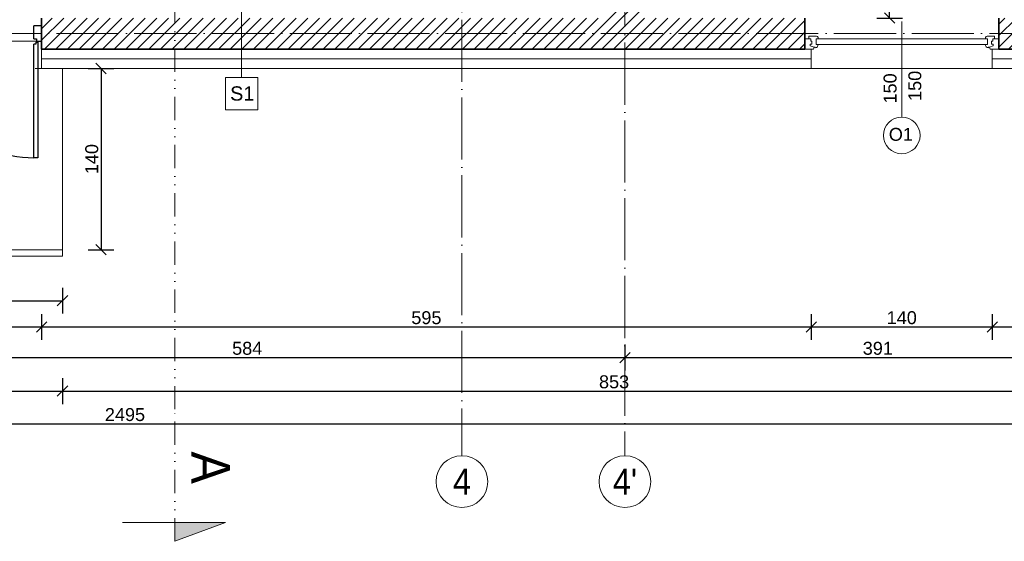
# Model space of a CAD drawing. Header units: millimetres. Extents: x -2720 to 125583, y -8970 to 34912.
# Tile 42 of 105: x 14447 to 15209, y 17525 to 17928. Entities that reach past the tile are written whole.
import ezdxf
from ezdxf import colors
from ezdxf.entities.mleader import LeaderData, LeaderLine
from ezdxf.enums import TextEntityAlignment as Align
from ezdxf.math import Vec2, Vec3

# ---------------------------------------------------------------- set-up
doc = ezdxf.new("R2010")
doc.units = ezdxf.units.MM
for name, pattern in [('1KS_2KP-50', [37.05, 12, 6, -6.35, 0, -6.35, 0, -6.35]), ('ACAD_ISO04W100', [30, 24, -3, 0, -3]), ('Osie$0$CONTINOUS', [0])]:
    doc.linetypes.add(name, pattern=pattern)
for name, color, linetype, lineweight, true_color in [('A_DZIAŁOWA_PROJEKTOWANE', 7, 'Continuous', 18, 0x007cb0), ('A_HATCH_PROJEKTOWANE', 7, 'Continuous', 9, 0x0089b6), ('A_IZOLEACJA TERMI_PROJEKTOWANA', 7, 'Continuous', 15, 0x0089b6), ('A_ŚCIANY NOWOPROJEKTOWANE', 140, 'Continuous', 35, 0x00bfff)]:
    doc.layers.add(name, color=color, linetype=linetype, lineweight=lineweight, true_color=true_color)
for name, color, linetype, lineweight in [('A_LINIA PRZEKROJOWA', 223, '1KS_2KP-50', 15), ('A_OPISY', 40, 'Continuous', 9), ('A_OSIE KONSTRUKCYJNE', 150, 'ACAD_ISO04W100', 5), ('A_STOLARKA OKIENNA', 141, 'Continuous', 15), ('A_WIDOK', 141, 'Continuous', 13), ('A_WYMIAROWANIE', 7, 'Continuous', 9)]:
    doc.layers.add(name, color=color, linetype=linetype, lineweight=lineweight)
doc.styles.add('DEMIURG_100_etykiety', font='arial.ttf', dxfattribs={"width": 0.9, "height": 30})
doc.styles.add('DEMIURG_100_opisy', font='arial.ttf', dxfattribs={"width": 0.9, "height": 20})
doc.styles.get("Standard").update_dxf_attribs({"font": 'arial.ttf'})
doc.linetypes.add('BATTING', pattern='A,0.0001,-0.1,[134,ltypeshp.shx,S=0.1,R=0,X=-0.1,Y=0],-0.2,[134,ltypeshp.shx,S=0.1,R=180,X=0.1,Y=0],-0.1', length=0.4001)
doc.dimstyles.new('1 do 100', dxfattribs={"dimtxt": 10, "dimasz": 8, "dimexe": 10, "dimexo": 10, "dimgap": 2, "dimtad": 1, "dimdec": 0, "dimtxsty": 'Standard', "dimblk": 'OBLIQUE', "dimcen": 2.5, "dimadec": 0, "dimazin": 0, "dimtfac": 1, "dimtdec": 0, "dimtmove": 0, "dimatfit": 3, "dimldrblk": 'OBLIQUE', "dimfxl": 10, "dimfxlon": 1, "dimarcsym": 0})

# ---------------------------------------------------------------- blocks, each defined once
blk = doc.blocks.new('linia przekroju')
at = {"linetype": 'Continuous', "lineweight": 5}
h = blk.add_hatch(color=256, dxfattribs=at)
h.dxf.hatch_style = 1
h.paths.add_polyline_path([(0, -40.51), (0, 39.3), (14.4, 0), (0, 0)])
at = {"linetype": 'Continuous'}
blk.add_lwpolyline([(0, -40.51), (0, 39.3), (14.4, 0), (0, 0)], close=True, dxfattribs=at)
blk.add_lwpolyline([(14.4, 0), (-87.57, -0.09)])
at = {"linetype": 'Continuous', "style": 'DEMIURG_100_etykiety', "width": 0.9, "flags": 8}
blk.add_attdef('NR_PRZEKROJU', (-55.09, 12.57), '', height=30, dxfattribs=at)
blk = doc.blocks.new('OSI')
at = {"layer": 'A_OSIE KONSTRUKCYJNE', "ltscale": 2}
for p, q in [((17829.03, 22227.01), (17829.03, 19966.92)), ((17955.03, 20706.86), (17955.03, 19966.92)), ((16013.11, 20293.12), (19027.17, 20293.12))]:
    blk.add_line(p, q, dxfattribs=at)
at = {"layer": 'A_OSIE KONSTRUKCYJNE', "linetype": 'Continuous'}
for centre in [(17829.03, 19946.92), (17955.03, 19946.92)]:
    blk.add_circle(centre, 20, dxfattribs=at)
at = {"layer": 'A_OSIE KONSTRUKCYJNE', "linetype": 'Osie$0$CONTINOUS', "style": 'DEMIURG_100_opisy', "width": 0.9}
for s, p in [("4'", (17955.03, 19946.92)), ('4', (17829.03, 19946.92))]:
    blk.add_text(s, height=20, dxfattribs=at).set_placement(p, align=Align.MIDDLE_CENTER)
blk = doc.blocks.new('_Oblique')
at = {"color": 0, "linetype": 'ByBlock', "lineweight": -2}
blk.add_line((-0.5, -0.5), (0.5, 0.5), dxfattribs=at)
blk = doc.blocks.new('*D228')
at = {"layer": 'A_WYMIAROWANIE', "color": 0, "lineweight": -2, "ltscale": 2, "transparency": 16777216}
for p, q in [((15109.89, 18320.66), (15129.89, 18320.66)), ((15119.89, 17929.66), (15119.89, 18320.66)), ((15109.89, 17929.66), (15129.89, 17929.66))]:
    blk.add_line(p, q, dxfattribs=at)
at = {"layer": 'Defpoints', "color": 0, "ltscale": 2, "transparency": 16777216}
for p in [(15074.26, 18320.66), (15119.89, 18320.66), (15095.55, 17929.66)]:
    blk.add_point(p, dxfattribs=at)
at = {"layer": 'A_WYMIAROWANIE', "color": 0, "lineweight": -2, "ltscale": 2, "transparency": 16777216, "xscale": 8, "yscale": 8, "zscale": 8}
for p, rotation in [((15119.89, 18320.66), 90), ((15119.89, 17929.66), 270)]:
    blk.add_blockref('_Oblique', p, dxfattribs=dict(at, rotation=rotation))
at = {"layer": 'A_WYMIAROWANIE', "color": 0, "ltscale": 2, "transparency": 16777216, "insert": (15112.79, 18125.16), "char_height": 10, "attachment_point": 5, "rotation": 90}
blk.add_mtext('391', dxfattribs=at)
blk = doc.blocks.new('*D288')
at = {"layer": 'A_WYMIAROWANIE', "color": 0, "lineweight": -2, "ltscale": 2, "transparency": 16777216}
for p, q in [((14364.26, 17700.97), (14364.26, 17680.97)), ((14464.26, 17700.97), (14464.26, 17680.97)), ((14364.26, 17690.97), (14464.26, 17690.97))]:
    blk.add_line(p, q, dxfattribs=at)
at = {"layer": 'Defpoints', "color": 0, "ltscale": 2, "transparency": 16777216}
for p in [(14364.26, 17890.66), (14464.26, 17890.66), (14464.26, 17690.97)]:
    blk.add_point(p, dxfattribs=at)
at = {"layer": 'A_WYMIAROWANIE', "color": 0, "lineweight": -2, "ltscale": 2, "transparency": 16777216, "xscale": 8, "yscale": 8, "zscale": 8, "rotation": 180}
blk.add_blockref('_Oblique', (14364.26, 17690.97), dxfattribs=at)
at = {"layer": 'A_WYMIAROWANIE', "color": 0, "lineweight": -2, "ltscale": 2, "transparency": 16777216, "xscale": 8, "yscale": 8, "zscale": 8}
blk.add_blockref('_Oblique', (14464.26, 17690.97), dxfattribs=at)
at = {"layer": 'A_WYMIAROWANIE', "color": 0, "ltscale": 2, "transparency": 16777216, "insert": (14414.26, 17698.07), "char_height": 10, "attachment_point": 5}
blk.add_mtext('100', dxfattribs=at)
blk = doc.blocks.new('*D289')
at = {"layer": 'A_WYMIAROWANIE', "color": 0, "lineweight": -2, "ltscale": 2, "transparency": 16777216}
for p, q in [((14464.26, 17700.97), (14464.26, 17680.97)), ((15059.26, 17700.97), (15059.26, 17680.97)), ((14464.26, 17690.97), (15059.26, 17690.97))]:
    blk.add_line(p, q, dxfattribs=at)
at = {"layer": 'Defpoints', "color": 0, "ltscale": 2, "transparency": 16777216}
for p in [(14464.26, 17890.66), (15059.26, 17890.66), (15059.26, 17690.97)]:
    blk.add_point(p, dxfattribs=at)
at = {"layer": 'A_WYMIAROWANIE', "color": 0, "lineweight": -2, "ltscale": 2, "transparency": 16777216, "xscale": 8, "yscale": 8, "zscale": 8, "rotation": 180}
blk.add_blockref('_Oblique', (14464.26, 17690.97), dxfattribs=at)
at = {"layer": 'A_WYMIAROWANIE', "color": 0, "lineweight": -2, "ltscale": 2, "transparency": 16777216, "xscale": 8, "yscale": 8, "zscale": 8}
blk.add_blockref('_Oblique', (15059.26, 17690.97), dxfattribs=at)
at = {"layer": 'A_WYMIAROWANIE', "color": 0, "ltscale": 2, "transparency": 16777216, "insert": (14761.76, 17698.07), "char_height": 10, "attachment_point": 5}
blk.add_mtext('595', dxfattribs=at)
blk = doc.blocks.new('*D290')
at = {"layer": 'A_WYMIAROWANIE', "color": 0, "lineweight": -2, "ltscale": 2, "transparency": 16777216}
for p, q in [((15059.26, 17700.97), (15059.26, 17680.97)), ((15199.26, 17700.97), (15199.26, 17680.97)), ((15059.26, 17690.97), (15199.26, 17690.97))]:
    blk.add_line(p, q, dxfattribs=at)
at = {"layer": 'Defpoints', "color": 0, "ltscale": 2, "transparency": 16777216}
for p in [(15059.26, 17890.66), (15199.26, 17890.66), (15199.26, 17690.97)]:
    blk.add_point(p, dxfattribs=at)
at = {"layer": 'A_WYMIAROWANIE', "color": 0, "lineweight": -2, "ltscale": 2, "transparency": 16777216, "xscale": 8, "yscale": 8, "zscale": 8, "rotation": 180}
blk.add_blockref('_Oblique', (15059.26, 17690.97), dxfattribs=at)
at = {"layer": 'A_WYMIAROWANIE', "color": 0, "lineweight": -2, "ltscale": 2, "transparency": 16777216, "xscale": 8, "yscale": 8, "zscale": 8}
blk.add_blockref('_Oblique', (15199.26, 17690.97), dxfattribs=at)
at = {"layer": 'A_WYMIAROWANIE', "color": 0, "ltscale": 2, "transparency": 16777216, "insert": (15129.26, 17698.07), "char_height": 10, "attachment_point": 5}
blk.add_mtext('140', dxfattribs=at)
blk = doc.blocks.new('*D291')
at = {"layer": 'A_WYMIAROWANIE', "color": 0, "lineweight": -2, "ltscale": 2, "transparency": 16777216}
for p, q in [((15199.26, 17700.97), (15199.26, 17680.97)), ((15333.26, 17700.97), (15333.26, 17680.97)), ((15199.26, 17690.97), (15333.26, 17690.97))]:
    blk.add_line(p, q, dxfattribs=at)
at = {"layer": 'Defpoints', "color": 0, "ltscale": 2, "transparency": 16777216}
for p in [(15199.26, 17890.66), (15333.26, 17890.66), (15333.26, 17690.97)]:
    blk.add_point(p, dxfattribs=at)
at = {"layer": 'A_WYMIAROWANIE', "color": 0, "lineweight": -2, "ltscale": 2, "transparency": 16777216, "xscale": 8, "yscale": 8, "zscale": 8, "rotation": 180}
blk.add_blockref('_Oblique', (15199.26, 17690.97), dxfattribs=at)
at = {"layer": 'A_WYMIAROWANIE', "color": 0, "lineweight": -2, "ltscale": 2, "transparency": 16777216, "xscale": 8, "yscale": 8, "zscale": 8}
blk.add_blockref('_Oblique', (15333.26, 17690.97), dxfattribs=at)
at = {"layer": 'A_WYMIAROWANIE', "color": 0, "ltscale": 2, "transparency": 16777216, "insert": (15266.26, 17698.08), "char_height": 10, "attachment_point": 5}
blk.add_mtext('134', dxfattribs=at)
blk = doc.blocks.new('*D298')
at = {"layer": 'A_WYMIAROWANIE', "color": 0, "lineweight": -2, "ltscale": 2, "transparency": 16777216}
for p, q in [((14915.26, 17677.3), (14915.26, 17657.3)), ((15306.26, 17677.3), (15306.26, 17657.3)), ((14915.26, 17667.3), (15306.26, 17667.3))]:
    blk.add_line(p, q, dxfattribs=at)
at = {"layer": 'Defpoints', "color": 0, "ltscale": 2, "transparency": 16777216}
for p in [(14915.26, 17961.43), (15306.26, 17883.37), (15306.26, 17667.3)]:
    blk.add_point(p, dxfattribs=at)
at = {"layer": 'A_WYMIAROWANIE', "color": 0, "lineweight": -2, "ltscale": 2, "transparency": 16777216, "xscale": 8, "yscale": 8, "zscale": 8, "rotation": 180}
blk.add_blockref('_Oblique', (14915.26, 17667.3), dxfattribs=at)
at = {"layer": 'A_WYMIAROWANIE', "color": 0, "lineweight": -2, "ltscale": 2, "transparency": 16777216, "xscale": 8, "yscale": 8, "zscale": 8}
blk.add_blockref('_Oblique', (15306.26, 17667.3), dxfattribs=at)
at = {"layer": 'A_WYMIAROWANIE', "color": 0, "ltscale": 2, "transparency": 16777216, "insert": (15110.76, 17674.41), "char_height": 10, "attachment_point": 5}
blk.add_mtext('391', dxfattribs=at)
blk = doc.blocks.new('*D305')
at = {"layer": 'A_WYMIAROWANIE', "color": 0, "lineweight": -2, "ltscale": 2, "transparency": 16777216}
for p, q in [((14190.47, 17651.4), (14190.47, 17631.4)), ((14480.47, 17651.4), (14480.47, 17631.4)), ((14190.47, 17641.4), (14480.47, 17641.4))]:
    blk.add_line(p, q, dxfattribs=at)
at = {"layer": 'Defpoints', "color": 0, "ltscale": 2, "transparency": 16777216}
for p in [(14480.47, 17861.31), (14190.47, 17798.96), (14480.47, 17641.4)]:
    blk.add_point(p, dxfattribs=at)
at = {"layer": 'A_WYMIAROWANIE', "color": 0, "lineweight": -2, "ltscale": 2, "transparency": 16777216, "xscale": 8, "yscale": 8, "zscale": 8, "rotation": 180}
blk.add_blockref('_Oblique', (14190.47, 17641.4), dxfattribs=at)
at = {"layer": 'A_WYMIAROWANIE', "color": 0, "lineweight": -2, "ltscale": 2, "transparency": 16777216, "xscale": 8, "yscale": 8, "zscale": 8}
blk.add_blockref('_Oblique', (14480.47, 17641.4), dxfattribs=at)
at = {"layer": 'A_WYMIAROWANIE', "color": 0, "ltscale": 2, "transparency": 16777216, "insert": (14335.47, 17648.5), "char_height": 10, "attachment_point": 5}
blk.add_mtext('290', dxfattribs=at)
blk = doc.blocks.new('*D306')
at = {"layer": 'A_WYMIAROWANIE', "color": 0, "lineweight": -2, "ltscale": 2, "transparency": 16777216}
for p, q in [((14480.47, 17651.4), (14480.47, 17631.4)), ((15333.26, 17651.4), (15333.26, 17631.4)), ((14480.47, 17641.4), (15333.26, 17641.4))]:
    blk.add_line(p, q, dxfattribs=at)
at = {"layer": 'Defpoints', "color": 0, "ltscale": 2, "transparency": 16777216}
for p in [(15333.26, 17890.66), (14480.47, 17861.31), (15333.26, 17641.4)]:
    blk.add_point(p, dxfattribs=at)
at = {"layer": 'A_WYMIAROWANIE', "color": 0, "lineweight": -2, "ltscale": 2, "transparency": 16777216, "xscale": 8, "yscale": 8, "zscale": 8, "rotation": 180}
blk.add_blockref('_Oblique', (14480.47, 17641.4), dxfattribs=at)
at = {"layer": 'A_WYMIAROWANIE', "color": 0, "lineweight": -2, "ltscale": 2, "transparency": 16777216, "xscale": 8, "yscale": 8, "zscale": 8}
blk.add_blockref('_Oblique', (15333.26, 17641.4), dxfattribs=at)
at = {"layer": 'A_WYMIAROWANIE', "color": 0, "ltscale": 2, "transparency": 16777216, "insert": (14906.86, 17648.51), "char_height": 10, "attachment_point": 5}
blk.add_mtext('853', dxfattribs=at)
blk = doc.blocks.new('*D308')
at = {"layer": 'A_WYMIAROWANIE', "color": 0, "lineweight": -2, "ltscale": 2, "transparency": 16777216}
for p, q in [((13281.26, 17626.09), (13281.26, 17606.09)), ((15776.26, 17626.09), (15776.26, 17606.09)), ((13281.26, 17616.09), (15776.26, 17616.09))]:
    blk.add_line(p, q, dxfattribs=at)
at = {"layer": 'Defpoints', "color": 0, "ltscale": 2, "transparency": 16777216}
for p in [(13281.26, 18149.66), (15776.26, 18149.66), (15776.26, 17616.09)]:
    blk.add_point(p, dxfattribs=at)
at = {"layer": 'A_WYMIAROWANIE', "color": 0, "lineweight": -2, "ltscale": 2, "transparency": 16777216, "xscale": 8, "yscale": 8, "zscale": 8, "rotation": 180}
blk.add_blockref('_Oblique', (13281.26, 17616.09), dxfattribs=at)
at = {"layer": 'A_WYMIAROWANIE', "color": 0, "lineweight": -2, "ltscale": 2, "transparency": 16777216, "xscale": 8, "yscale": 8, "zscale": 8}
blk.add_blockref('_Oblique', (15776.26, 17616.09), dxfattribs=at)
at = {"layer": 'A_WYMIAROWANIE', "color": 0, "ltscale": 2, "transparency": 16777216, "insert": (14528.76, 17623.2), "char_height": 10, "attachment_point": 5}
blk.add_mtext('2495', dxfattribs=at)
blk = doc.blocks.new('*D341')
at = {"layer": 'A_WYMIAROWANIE', "color": 0, "lineweight": -2, "ltscale": 2, "transparency": 16777216}
for p, q in [((14500.25, 17890.66), (14520.25, 17890.66)), ((14510.25, 17890.66), (14510.25, 17750.66)), ((14500.25, 17750.66), (14520.25, 17750.66))]:
    blk.add_line(p, q, dxfattribs=at)
at = {"layer": 'Defpoints', "color": 0, "ltscale": 2, "transparency": 16777216}
for p in [(14190.47, 17890.66), (14160.47, 17750.66), (14510.25, 17750.66)]:
    blk.add_point(p, dxfattribs=at)
at = {"layer": 'A_WYMIAROWANIE', "color": 0, "lineweight": -2, "ltscale": 2, "transparency": 16777216, "xscale": 8, "yscale": 8, "zscale": 8}
for p, rotation in [((14510.25, 17890.66), 90), ((14510.25, 17750.66), 270)]:
    blk.add_blockref('_Oblique', p, dxfattribs=dict(at, rotation=rotation))
at = {"layer": 'A_WYMIAROWANIE', "color": 0, "ltscale": 2, "transparency": 16777216, "insert": (14503.14, 17820.66), "char_height": 10, "attachment_point": 5, "rotation": 90}
blk.add_mtext('140', dxfattribs=at)
blk = doc.blocks.new('*D343')
at = {"layer": 'A_WYMIAROWANIE', "color": 0, "lineweight": -2, "ltscale": 2, "transparency": 16777216}
for p, q in [((14280.47, 17721.27), (14280.47, 17701.27)), ((14480.47, 17721.27), (14480.47, 17701.27)), ((14280.47, 17711.27), (14480.47, 17711.27))]:
    blk.add_line(p, q, dxfattribs=at)
at = {"layer": 'Defpoints', "color": 0, "ltscale": 2, "transparency": 16777216}
for p in [(14480.47, 17769.42), (14280.47, 17750.66), (14480.47, 17711.27)]:
    blk.add_point(p, dxfattribs=at)
at = {"layer": 'A_WYMIAROWANIE', "color": 0, "lineweight": -2, "ltscale": 2, "transparency": 16777216, "xscale": 8, "yscale": 8, "zscale": 8, "rotation": 180}
blk.add_blockref('_Oblique', (14280.47, 17711.27), dxfattribs=at)
at = {"layer": 'A_WYMIAROWANIE', "color": 0, "lineweight": -2, "ltscale": 2, "transparency": 16777216, "xscale": 8, "yscale": 8, "zscale": 8}
blk.add_blockref('_Oblique', (14480.47, 17711.27), dxfattribs=at)
at = {"layer": 'A_WYMIAROWANIE', "color": 0, "ltscale": 2, "transparency": 16777216, "insert": (14380.47, 17718.37), "char_height": 10, "attachment_point": 5}
blk.add_mtext('200', dxfattribs=at)
blk = doc.blocks.new('*U481')
at = {"color": 144}
for p, q in [((110, 0), (110, -8)), ((110, 0), (116.68, 0)), ((110, 0), (110, -8)), ((116.68, 0), (117.26, -1.55)), ((253.32, 0), (252.74, -1.55)), ((260, 0), (253.32, 0)), ((260, 0), (260, -8)), ((114.24, -2.4), (117.26, -1.55)), ((114.24, -3.73), (114.24, -2.4)), ((115.61, -3.73), (114.24, -3.73)), ((114.59, -8), (114.59, -6.06)), ((114.59, -6.06), (115.61, -6.06)), ((115.61, -6.06), (115.61, -3.73)), ((117.26, -1.55), (118.11, -1.55)), ((118.11, -1.55), (118.01, -1.01)), ((118.75, -7.98), (118.75, -3.66)), ((118.75, -3.66), (120.38, -3.66)), ((251.25, -3.66), (249.62, -3.66)), ((251.25, -7.98), (251.25, -3.66)), ((251.89, -1.55), (251.99, -1.01)), ((252.74, -1.55), (251.89, -1.55)), ((255.76, -2.4), (252.74, -1.55)), ((254.39, -6.06), (254.39, -3.73)), ((254.39, -3.73), (255.76, -3.73)), ((255.41, -6.06), (254.39, -6.06)), ((255.41, -8), (255.41, -6.06)), ((255.76, -3.73), (255.76, -2.4)), ((110, -8), (113.2, -8)), ((113.2, -8), (113.2, -9.92)), ((113.2, -8), (114.59, -8)), ((113.2, -9.92), (119.06, -9.92)), ((120.34, -7.98), (118.75, -7.98)), ((120.34, -9.03), (120.34, -7.98)), ((249.66, -9.03), (249.66, -7.98)), ((249.66, -7.98), (251.25, -7.98)), ((256.8, -9.92), (250.94, -9.92)), ((256.8, -8), (255.41, -8)), ((260, -8), (256.8, -8)), ((256.8, -8), (256.8, -9.92))]:
    blk.add_line(p, q, dxfattribs=at)
blk.add_lwpolyline([(118.75, -3.66), (251.25, -3.66), (251.25, -7.98), (118.75, -7.98)], close=True, dxfattribs=at)
for centre, radius, start, end in [((117.87, -3.52), 2.51, 356.81051, 86.81051), ((252.13, -3.52), 2.51, 93.18949, 183.18949), ((118.97, -8.42), 1.5, 273.35533, 335.68535), ((251.03, -8.42), 1.5, 204.31465, 266.64467)]:
    blk.add_arc(centre, radius, start, end, dxfattribs=at)
blk = doc.blocks.new('WARTOŚĆ')
at = {"layer": 'A_OPISY', "color": 144}
blk.add_line((0, 0), (0, 73.97), dxfattribs=at)
blk.add_circle((0, 88.12), 14.15, dxfattribs=at)
blk.add_attdef('OZ', (-9.99, 82.42), '', height=10, dxfattribs=at)
for tag, p in [('S', (-4.03, 32.64)), ('H', (15.09, 32.64))]:
    blk.add_attdef(tag, p, '', height=10, rotation=90, dxfattribs=at)
blk = doc.blocks.new('*D483')
at = {"layer": 'A_WYMIAROWANIE', "color": 0, "lineweight": -2, "ltscale": 2, "transparency": 16777216}
for p, q in [((14331.26, 17677.3), (14331.26, 17657.3)), ((14915.26, 17677.3), (14915.26, 17657.3)), ((14331.26, 17667.3), (14915.26, 17667.3))]:
    blk.add_line(p, q, dxfattribs=at)
at = {"layer": 'Defpoints', "color": 0, "ltscale": 2, "transparency": 16777216}
for p in [(14331.26, 17866.45), (14915.26, 17866.45), (14915.26, 17667.3)]:
    blk.add_point(p, dxfattribs=at)
at = {"layer": 'A_WYMIAROWANIE', "color": 0, "lineweight": -2, "ltscale": 2, "transparency": 16777216, "xscale": 8, "yscale": 8, "zscale": 8, "rotation": 180}
blk.add_blockref('_Oblique', (14331.26, 17667.3), dxfattribs=at)
at = {"layer": 'A_WYMIAROWANIE', "color": 0, "lineweight": -2, "ltscale": 2, "transparency": 16777216, "xscale": 8, "yscale": 8, "zscale": 8}
blk.add_blockref('_Oblique', (14915.26, 17667.3), dxfattribs=at)
at = {"layer": 'A_WYMIAROWANIE', "color": 0, "ltscale": 2, "transparency": 16777216, "insert": (14623.26, 17674.41), "char_height": 10, "attachment_point": 5}
blk.add_mtext('584', dxfattribs=at)

msp = doc.modelspace()

# ---------------------------------------------------------------- hatches: boundary and pattern name
at = {"layer": 'A_HATCH_PROJEKTOWANE', "ltscale": 2}
h = msp.add_hatch(dxfattribs=at)
h.set_pattern_fill('ANSI31', color=256, scale=2)
h.set_pattern_definition([(45, (-3039.768, -2375.465), (-4.490128, 4.490128), [])])
h.paths.add_polyline_path([(14927.26, 18317.66), (14903.26, 18317.66), (14903.26, 17929.66), (14927.26, 17929.66)])
h.paths.add_polyline_path([(14464.26, 17929.66), (14464.26, 17905.66), (14593.49, 17905.66), (14593.49, 17929.66)])
h.paths.add_polyline_path([(14229.26, 17929.66), (14229.26, 17905.66), (14364.26, 17905.66), (14364.26, 17929.66)])
h.paths.add_polyline_path([(14343.26, 18075.66), (14319.26, 18075.66), (14319.26, 17929.66), (14343.26, 17929.66)])
h.paths.add_polyline_path([(14343.26, 18175.66), (14343.26, 18195.66), (14319.26, 18195.66), (14319.26, 18175.66)])
h.paths.add_polyline_path([(14343.26, 18317.66), (14319.26, 18317.66), (14319.26, 18295.66), (14343.26, 18295.66)])
h.paths.add_polyline_path([(14014.26, 18158.66), (13990.26, 18158.66), (13990.26, 17905.66), (14079.26, 17905.66), (14079.26, 17913.66), (14079.26, 17929.66), (14014.26, 17929.66)])
h.paths.add_polyline_path([(15054.26, 17905.66), (15054.26, 17929.66), (14593.49, 17929.66), (14593.49, 17905.66)])
h.paths.add_polyline_path([(15204.26, 17929.66), (15204.26, 17905.66), (15318.26, 17905.66), (15318.26, 18145.66), (15318.26, 18163.66), (15294.26, 18163.66), (15294.26, 18145.66), (15294.26, 17929.66)])

# ---------------------------------------------------------------- linework, layer by layer
at = {"color": 144}
for p, q in [((14458.3, 17913.69), (14460.28, 17913.69)), ((14459.87, 17911.12), (14459.87, 17909.58)), ((14460.28, 17913.69), (14460.28, 17911.7)), ((14459.87, 17909.58), (14458.32, 17909.58))]:
    msp.add_line(p, q, dxfattribs=at)
for points in [[(14458.3, 17913.69), (14458.3, 17923.62)], [(14460.28, 17911.7), (14464.26, 17911.7), (14464.26, 17923.62), (14458.3, 17923.62)], [(14461.41, 17911.12), (14461.41, 17821.72), (14458.32, 17821.72), (14458.32, 17909.58)], [(14459.87, 17911.12), (14461.41, 17911.12)]]:
    msp.add_lwpolyline(points, dxfattribs=at)
msp.add_arc((14458.32, 17911.15), 89.43, 179.64515, 270.00111, dxfattribs=at)
at = {"layer": 'A_DZIAŁOWA_PROJEKTOWANE', "ltscale": 2}
for p, q in [((15059.26, 17905.66), (15054.26, 17905.66)), ((15199.26, 17905.66), (15204.26, 17905.66)), ((14480.47, 17890.66), (14480.47, 17750.66)), ((14480.47, 17750.66), (14280.47, 17750.66)), ((14480.47, 17745.66), (14480.47, 17750.66)), ((14160.47, 17745.66), (14480.47, 17745.66))]:
    msp.add_line(p, q, dxfattribs=at)
at = {"layer": 'A_IZOLEACJA TERMI_PROJEKTOWANA', "ltscale": 2}
for p, q in [((14464.26, 17905.66), (14464.26, 17890.66)), ((15059.26, 17905.66), (15059.26, 17890.66)), ((15199.26, 17905.66), (15199.26, 17890.66))]:
    msp.add_line(p, q, dxfattribs=at)
at = {"layer": 'A_IZOLEACJA TERMI_PROJEKTOWANA', "linetype": 'BATTING', "ltscale": 18}
for points in [[(14464.26, 17898.16), (15059.26, 17898.16)], [(15199.26, 17898.16), (15333.26, 17898.16)]]:
    msp.add_lwpolyline(points, dxfattribs=at)
at = {"layer": 'A_IZOLEACJA TERMI_PROJEKTOWANA', "ltscale": 2}
for points in [[(14459.26, 17890.66), (15059.26, 17890.66)], [(15199.26, 17890.66), (15333.26, 17890.66)]]:
    msp.add_lwpolyline(points, dxfattribs=at)
at = {"layer": 'A_LINIA PRZEKROJOWA'}
msp.add_line((14567.21, 17627.32), (14567.21, 19798.77), dxfattribs=at)
at = {"layer": 'A_OPISY'}
msp.add_line((14618.87, 17883.81), (14618.87, 17961.42), dxfattribs=at)
msp.add_lwpolyline([(14606.37, 17858.81), (14631.37, 17858.81), (14631.37, 17883.81), (14606.37, 17883.81)], close=True, dxfattribs=at)
at = {"layer": 'A_WIDOK', "ltscale": 2}
for p, q in [((14364.26, 17911.7), (14464.26, 17911.7)), ((15059.26, 17890.66), (15199.26, 17890.66))]:
    msp.add_line(p, q, dxfattribs=at)
at = {"layer": 'A_ŚCIANY NOWOPROJEKTOWANE', "ltscale": 2}
for p, q in [((14464.26, 17929.66), (14464.26, 17905.66)), ((15054.26, 17929.66), (15054.26, 17905.66)), ((15204.26, 17929.66), (15204.26, 17905.66))]:
    msp.add_line(p, q, dxfattribs=at)
for points in [[(15054.26, 17905.66), (14464.26, 17905.66)], [(15318.26, 17905.66), (15204.26, 17905.66)]]:
    msp.add_lwpolyline(points, dxfattribs=at)

# ---------------------------------------------------------------- block references
at = {"layer": 'A_LINIA PRZEKROJOWA'}
ref = msp.add_blockref('linia przekroju', (14567.3, 17539.75), dxfattribs=dict(at, rotation=270))
ref.add_attrib('NR_PRZEKROJU', 'A', dxfattribs={"layer": '0', "linetype": 'Continuous', "height": 30, "rotation": 270, "style": 'DEMIURG_100_etykiety', "width": 0.9}).set_placement((14570.99, 17594.84), align=Align.BOTTOM_LEFT)
at = {"layer": 'A_OPISY', "color": 144, "true_color": 0x007cb0, "transparency": 33554559}
ref = msp.add_blockref('WARTOŚĆ', (15129.26, 17927.08), dxfattribs=dict(at, xscale=-1, rotation=180))
ref.add_attrib('S', '150', (15125.22, 17863.64), dxfattribs={"color": 0, "height": 10, "rotation": 90})
ref.add_attrib('H', '150', (15144.35, 17865.59), dxfattribs={"color": 0, "height": 10, "rotation": 90})
ref.add_attrib('OZ', 'O1', (15119.27, 17834.79), dxfattribs={"color": 0, "height": 10})
at = {"layer": 'A_OSIE KONSTRUKCYJNE'}
msp.add_blockref('OSI', (-3039.77, -2375.46), dxfattribs=at)
at = {"layer": 'A_STOLARKA OKIENNA', "transparency": 33554559, "xscale": -1, "rotation": 180}
msp.add_blockref('*U481', (14944.26, 17905.66), dxfattribs=at)

# ---------------------------------------------------------------- texts
at = {"layer": 'A_OPISY'}
msp.add_text('S1', height=11, dxfattribs=at).set_placement((14610.04, 17865.88))

# ---------------------------------------------------------------- dimensions: what is measured, and where the dimension line sits
at = {"layer": 'A_WYMIAROWANIE', "ltscale": 2}
dim = msp.add_linear_dim(base=(15119.89, 18320.66), p1=(15095.55, 17929.66), p2=(15074.26, 18320.66), angle=90, dimstyle='1 do 100', override={"dimtmove": 1}, dxfattribs=at)
dim.commit()
dim.dimension.update_dxf_attribs({"geometry": '*D228', "text_midpoint": (15112.79, 18125.16)})
for base, p1, p2, picture, middle in [((15776.26, 17616.09), (13281.26, 18149.66), (15776.26, 18149.66), '*D308', (14528.76, 17623.2)), ((14915.26, 17667.3), (14331.26, 17866.45), (14915.26, 17866.45), '*D483', (14623.26, 17674.41))]:
    dim = msp.add_linear_dim(base=base, p1=p1, p2=p2, dimstyle='1 do 100', dxfattribs=at)
    dim.commit()
    dim.dimension.update_dxf_attribs({"geometry": picture, "text_midpoint": middle})
for base, p1, p2, picture, middle in [((15306.26, 17667.3), (14915.26, 17961.43), (15306.26, 17883.37), '*D298', (15110.76, 17674.41)), ((14464.26, 17690.97), (14364.26, 17890.66), (14464.26, 17890.66), '*D288', (14414.26, 17698.07)), ((15059.26, 17690.97), (14464.26, 17890.66), (15059.26, 17890.66), '*D289', (14761.76, 17698.07)), ((15333.26, 17641.4), (14480.47, 17861.31), (15333.26, 17890.66), '*D306', (14906.86, 17648.51)), ((15199.26, 17690.97), (15059.26, 17890.66), (15199.26, 17890.66), '*D290', (15129.26, 17698.07)), ((15333.26, 17690.97), (15199.26, 17890.66), (15333.26, 17890.66), '*D291', (15266.26, 17698.08)), ((14480.47, 17641.4), (14190.47, 17798.96), (14480.47, 17861.31), '*D305', (14335.47, 17648.5)), ((14480.47, 17711.27), (14280.47, 17750.66), (14480.47, 17769.42), '*D343', (14380.47, 17718.37))]:
    dim = msp.add_linear_dim(base=base, p1=p1, p2=p2, dimstyle='1 do 100', override={"dimtmove": 1}, dxfattribs=at)
    dim.commit()
    dim.dimension.update_dxf_attribs({"geometry": picture, "text_midpoint": middle})
dim = msp.add_linear_dim(base=(14510.25, 17750.66), p1=(14190.47, 17890.66), p2=(14160.47, 17750.66), angle=90, dimstyle='1 do 100', dxfattribs=at)
dim.commit()
dim.dimension.update_dxf_attribs({"geometry": '*D341', "text_midpoint": (14503.14, 17820.66)})

# ---------------------------------------------------------------- leaders
at = {"layer": 'A_DZIAŁOWA_PROJEKTOWANE', "ltscale": 2}
ml = msp.add_multileader_mtext('Standard', dxfattribs=at)
ml.set_content('BALUSTRADA H=1,10M', color=256)
ml.set_leader_properties()
ml.build(insert=Vec2(0, 0))
ml.multileader.update_dxf_attribs({"arrow_head_size": 8})
ctx = ml.context
ctx.base_point, ctx.char_height, ctx.arrow_head_size, ctx.plane_origin = Vec3(14205.63, 17730), 8, 8, Vec3(14597.14, 17641.16)
notes = []
notes.append((ctx, [(0, (1, 1, 0), (14339.26, 17730), (-1, 0), 8, [(0, [(14347.12, 17749.59)], 0, [])])]))
ctx.mtext.insert, ctx.mtext.width, ctx.mtext.defined_height, ctx.mtext.flow_direction = Vec3(14207.63, 17734.79), 276.2371, 61.37, 5
for ctx, leaders in notes:
    for number, flags, end, landing, length, lines in leaders:
        leader = LeaderData()
        leader.index, (leader.has_last_leader_line, leader.has_dogleg_vector, leader.attachment_direction) = number, flags
        leader.last_leader_point, leader.dogleg_vector, leader.dogleg_length = Vec3(end), Vec3(landing), length
        for number, points, colour, breaks in lines:
            line = LeaderLine()
            line.index, line.vertices, line.color, line.breaks = number, Vec3.list(points), colors.encode_raw_color(colour), breaks
            leader.lines.append(line)
        ctx.leaders.append(leader)

doc.saveas('drawing.dxf')
